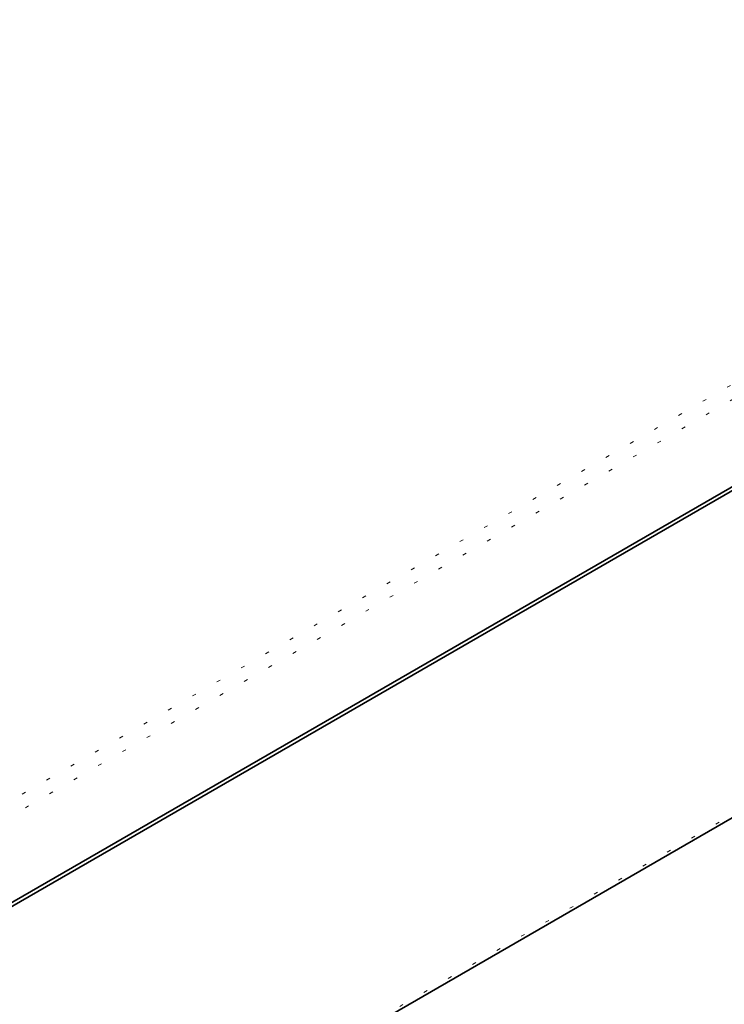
# Model space of a CAD drawing. Header units: millimetres. Extents: x 0 to 1118, y 0 to 864.
# Tile 109 of 250: x 244 to 263, y 691 to 716. Entities that reach past the tile are written whole.
import ezdxf

# ---------------------------------------------------------------- set-up
doc = ezdxf.new("R2010")
doc.units = ezdxf.units.MM
doc.linetypes.add('DOT2', pattern=[0.635, 0, -0.635])

msp = doc.modelspace()

# ---------------------------------------------------------------- linework, layer by layer
at = {"color": 7, "linetype": 'DOT2', "lineweight": 18}
for p, q in [((209.138, 675.812), (300.79, 728.722)), ((300.967, 728.423), (209.31, 675.511)), ((250.21, 688.259), (297.587, 715.609))]:
    msp.add_line(p, q, dxfattribs=at)
at = {"color": 7, "linetype": 'Continuous', "lineweight": 35}
for p, q in [((209.375, 673.27), (301.034, 726.183)), ((209.575, 673.283), (301.034, 726.081)), ((250.158, 688.144), (297.535, 715.494))]:
    msp.add_line(p, q, dxfattribs=at)

doc.saveas('drawing.dxf')
